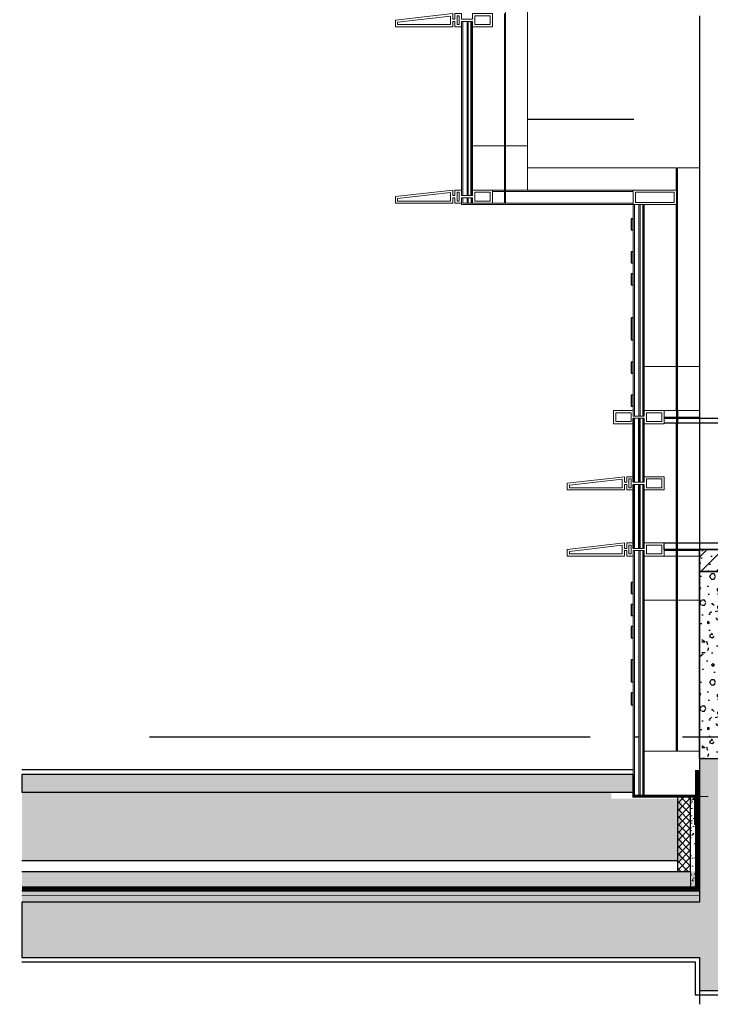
# Model space of a CAD drawing. Extents: x 1147314 to 1218578, y -272074 to -241968.
# Tile 8 of 47: x 1163368 to 1166503, y -270729 to -266264. Entities that reach past the tile are written whole.
import ezdxf

# ---------------------------------------------------------------- set-up
doc = ezdxf.new("R2010")
doc.units = 0
doc.header["$LTSCALE"] = 1000
doc.header["$MEASUREMENT"] = 0
for name, pattern in [('230303生产综合楼-平面图_t8$0$DOTE', [2.42, 2, -0.2, 0.02, -0.2]), ('__DASH', [0.35, 0.25, -0.1]), ('DASHED', [0.75, 0.5, -0.25])]:
    doc.linetypes.add(name, pattern=pattern)
for name, color, linetype in [('A-DOOR-FIRE', 4, 'Continuous'), ('A-看线', 115, 'Continuous'), ('DOTE', 1, 'Continuous'), ('LAYER1', 6, 'Continuous'), ('LY_MC_section A', 140, 'Continuous'), ('PUB_HATCH', 8, 'Continuous'), ('S_SURFACE', 6, 'Continuous'), ('SURFACE', 6, 'Continuous'), ('WALL', 255, 'Continuous'), ('墙身保温', 21, 'Continuous'), ('墙身抹灰', 6, 'Continuous')]:
    doc.layers.add(name, color=color, linetype=linetype)
for name, color, linetype, lineweight in [('A-WALL-INSL', 241, 'Continuous', 0), ('WALL-CURT-GLAZ', 120, 'Continuous', 0), ('WALL-CURT-METL', 211, 'Continuous', 0), ('墙身分层线', 253, 'Continuous', 18)]:
    doc.layers.add(name, color=color, linetype=linetype, lineweight=lineweight)

# ---------------------------------------------------------------- blocks, each defined once
blk = doc.blocks.new('A$C42b86bd6')
at = {"layer": 'A-看线'}
for points in [[(286, 0), (286, -60)], [(290, 0), (290, -60)]]:
    blk.add_lwpolyline(points, dxfattribs=at)
at = {"layer": 'WALL-CURT-METL'}
for points in [[(230, -60), (230, 0), (140, 0), (140, -25), (90, -25), (90, 0), (0, 0), (0, -60), (90, -60), (90, -35), (140, -35), (140, -60)], [(80, -25), (80, -10), (10, -10), (10, -50), (80, -50)], [(220, -50), (220, -10), (150, -10), (150, -35), (150, -50)]]:
    blk.add_lwpolyline(points, close=True, dxfattribs=at)
blk = doc.blocks.new('A$C827e71c0')
at = {"layer": 'A-DOOR-FIRE'}
blk.add_blockref('A$C42b86bd6', (-90, 0), dxfattribs=at)
blk = doc.blocks.new('A$C37e4a2ef')
at = {"layer": 'A-看线'}
for points in [[(196, -60), (196, 0)], [(200, -60), (200, 0)]]:
    blk.add_lwpolyline(points, dxfattribs=at)
at = {"layer": 'WALL-CURT-METL'}
for points in [[(140, -60), (50, -60), (50, -35), (0, -35), (0, -60), (-30, -60), (-30, -35), (-40, -35), (-40, -60), (-300, -60), (-300, -30), (-40, 0), (-40, -25), (-30, -25), (-30, 0), (0, 0), (0, -25), (50, -25), (50, 0), (140, 0)], [(-50, -50), (-50, -11.2), (-290, -38.9), (-290, -50)], [(-20, -10), (-10, -10), (-10, -50), (-20, -50)], [(130, -25), (130, -10), (60, -10), (60, -50), (130, -50)]]:
    blk.add_lwpolyline(points, close=True, dxfattribs=at)
blk = doc.blocks.new('A$C38d1714a')
at = {"layer": 'A-WALL-INSL'}
blk.add_lwpolyline([(0, 0), (250, 0), (250, -200), (0, -200)], close=True, dxfattribs=at)
blk = doc.blocks.new('A$C7aab0e27')
at = {"layer": 'A-DOOR-FIRE'}
blk.add_blockref('A$C37e4a2ef', (0, 0), dxfattribs=at)
blk = doc.blocks.new('A$C63d57547')
at = {"layer": 'PUB_HATCH'}
h = blk.add_hatch(dxfattribs=at)
h.set_pattern_fill('钢筋混凝土', color=256, scale=20, style=0)
h.set_pattern_definition([(45, (-1186157.08, 270830.23), (-35.355339, 35.355339), []), (50, (-1186157.08, 270830.23), (143.452037, -12.550427), [15, -165]), (355, (-1186157.08, 270830.23), (-27.750267, 150.438427), [12, -132]), (100.4514, (-1186145.13, 270829.18), (115.701876, 137.887908), [12.748038, -140.228422]), (46.1842, (-1186157.08, 270870.23), (213.44821, -33.103803), [22.5, -247.5]), (96.6356, (-1186139.3, 270867.47), (186.93254, 194.823574), [19.122058, -210.3426]), (351.1842, (-1186157.08, 270870.23), (186.93239, 194.82372), [18, -198]), (21, (-1186137.08, 270860.23), (119.38141, -80.523778), [15, -165]), (326, (-1186137.08, 270860.23), (48.663066, 145.030009), [12, -132]), (71.4514, (-1186127.13, 270853.52), (168.044526, 64.5061), [12.748038, -140.228422]), (37.5, (-1186157.08, 270830.23), (2.431971, 66.5787708), [0, -130.4, 0, -134, 0, -132.5]), (7.5, (-1186157.08, 270830.23), (52.6139075, 78.8823424), [0, -76.4, 0, -127.4, 0, -50.5]), (327.5, (-1186201.68, 270830.23), (106.7644872, -4.5109743), [0, -50, 0, -156, 0, -207]), (317.5, (-1186221.68, 270830.23), (116.637234, 20.0209965), [0, -65, 0, -103.6, 0, -147])])
h.paths.add_polyline_path([(300, -1050), (700, -1050), (700, -250), (2785.2, -250), (2785.2, 0), (550, 0), (300, 0), (300, -650), (-2775, -650), (-2775, -900), (300, -900)])
at = {"layer": 'WALL'}
blk.add_lwpolyline([(300, -1050), (700, -1050), (700, -250), (2785.2, -250), (2785.2, 0), (550, 0), (300, 0), (300, -650), (-2775, -650), (-2775, -900), (300, -900)], close=True, dxfattribs=at)
blk = doc.blocks.new('A$C239653f4')
at = {"layer": '墙身分层线', "const_width": 5}
for points in [[(0, 25), (0, -25)], [(0, 0), (50, 0)]]:
    blk.add_lwpolyline(points, dxfattribs=at)

msp = doc.modelspace()

# ---------------------------------------------------------------- hatches: boundary and pattern name
at = {"layer": 'LAYER1'}
h = msp.add_hatch(dxfattribs=at)
h.set_pattern_fill('AR-SAND', color=8, scale=20, style=0)
h.set_pattern_definition([(37.5, (4467.04, 1400), (-1.6000313, 48.9413237), [0, -38.608, 0, -43.18, 0, -41.275]), (7.5, (4467.04, 1400), (44.9523283, 71.68251), [0, -20.828, 0, -34.798, 0, -13.335]), (327.5, (4435.8, 1400), (79.099237, 0.1437185), [0, -12.7, 0, -45.72, 0, -59.69]), (317.5, (4435.8, 1400), (76.3556452, 22.2929323), [0, -6.35, 0, -29.972, 0, -34.29])])
h.paths.add_polyline_path([(1163379.2, -269766), (1163378.1, -270076.1), (1166373.2, -270076), (1166373.2, -269796.1), (1166053.8, -269796.1), (1166052.5, -269767.1), (1163379.2, -269765.1)])
at = {"layer": 'PUB_HATCH'}
h = msp.add_hatch(dxfattribs=at)
h.set_pattern_fill('钢筋混凝土', color=256, scale=20, style=0)
h.set_pattern_definition([(45, (-1038943.66, 100902.185), (-35.3553391, 35.3553391), []), (50, (-1038943.66, 100902.18), (143.4520365, -12.550427), [15, -165]), (355, (-1038943.66, 100902.18), (-27.750267, 150.438427), [12, -132]), (100.4514, (-1038931.7, 100901.14), (115.701876, 137.887908), [12.748038, -140.228422]), (46.1842, (-1038943.66, 100942.18), (213.44821, -33.103803), [22.5, -247.5]), (96.6356, (-1038925.87, 100939.43), (186.932541, 194.823574), [19.122058, -210.3426]), (351.1842, (-1038943.66, 100942.18), (186.93239, 194.82372), [18, -198]), (21, (-1038923.66, 100932.18), (119.3814104, -80.523778), [15, -165]), (326, (-1038923.66, 100932.18), (48.663066, 145.030009), [12, -132]), (71.4514, (-1038913.71, 100925.47), (168.044526, 64.506099), [12.748038, -140.228422]), (37.5, (-1038943.66, 100902.185), (2.4319711, 66.5787708), [0, -130.4, 0, -134, 0, -132.5]), (7.5, (-1038943.66, 100902.185), (52.6139075, 78.8823424), [0, -76.4, 0, -127.4, 0, -50.5]), (327.5, (-1038988.26, 100902.185), (106.7644872, -4.5109743), [0, -50, 0, -156, 0, -207]), (317.5, (-1039008.26, 100902.185), (116.637234, 20.0209965), [0, -65, 0, -103.6, 0, -147])])
h.paths.add_polyline_path([(1166453.1, -268666), (1166653.2, -268666), (1166653.2, -268766), (1166453.1, -268766)])
h = msp.add_hatch(dxfattribs=at)
h.set_pattern_fill('加气混凝土', color=256, scale=20, style=0)
h.set_pattern_definition([(0, (-1038872.86, 100428.98), (120, 240), [0, -240]), (0, (-1039013.26, 100396.58), (120, 240), [0, -240]), (0, (-1038935.26, 100394.18), (120, 240), [0, -240]), (0, (-1038850.06, 100464.98), (120, 240), [0, -240]), (0, (-1038949.66, 100382.18), (120, 240), [0, -240]), (0, (-1038826.06, 100616.18), (120, 240), [0, -240]), (0, (-1038899.26, 100596.98), (120, 240), [0, -240]), (0, (-1038860.86, 100566.98), (120, 240), [0, -240]), (0, (-1039056.46, 100562.18), (120, 240), [0, -240]), (0, (-1038938.86, 100551.38), (120, 240), [0, -240]), (0, (-1038984.46, 100490.18), (120, 240), [0, -240]), (0, (-1038982.06, 100400.18), (120, 240), [0, -240]), (0, (-1038892.06, 100390.58), (120, 240), [0, -240]), (0, (-1038826.06, 100496.18), (120, 240), [0, -240]), (0, (-1039050.46, 100458.98), (120, 240), [0, -240]), (0, (-1039030.06, 100499.78), (120, 240), [0, -240]), (0, (-1038936.46, 100482.98), (120, 240), [0, -240]), (0, (-1038970.06, 100448.18), (120, 240), [0, -240]), (0, (-1038989.26, 100527.38), (120, 240), [0, -240]), (0, (-1038959.26, 100617.38), (120, 240), [0, -240]), (0, (-1039040.86, 100408.58), (120, 240), [0, -240]), (0, (-1038908.86, 100568.18), (120, 240), [0, -240]), (0, (-1039020.46, 100571.78), (120, 240), [0, -240]), (0, (-1039039.66, 100602.98), (120, 240), [0, -240]), (130.601294, (-1038840.799, 100541.042), (-599.99999337, 720.00000315), [10.536622, -4414.8444]), (18.4349488, (-1038857.942, 100545.613), (599.9999978, 239.9999982), [10.842096, -1507.05116]), (90, (-1038857.94, 100535.33), (120, 240), [10.285714, -469.71426]), (161.565051, (-1038847.656, 100531.9), (-600.000003, 239.9999821), [10.842096, -1507.05116]), (53.1301023, (-1038847.656, 100531.9), (120.0000002, 239.9999999), [11.428572, -1188.5714]), (135, (-1038838.51, 100409.61), (-120.0000145, 239.9999838), [9.697464, -669.12504]), (45, (-1038852.23, 100409.61), (119.9999992, 239.999999), [9.697464, -669.12504]), (135, (-1038845.37, 100402.76), (-120.0000145, 239.9999838), [9.697464, -669.12504]), (45, (-1038845.37, 100402.76), (119.9999992, 239.999999), [9.697464, -669.12504]), (116.565051, (-1038953.94, 100570.76), (-2e-05, 479.999987), [12.77753, -255.5506]), (180, (-1038959.66, 100582.18), (-120, 240), [13.714286, -226.2857]), (63.434949, (-1038979.09, 100570.76), (1e-06, 479.999998), [12.77753, -255.5506]), (116.565051, (-1038973.37, 100559.33), (-2e-05, 479.999987), [12.77753, -255.5506]), (0, (-1038973.37, 100559.33), (120, 240), [13.714286, -226.2857]), (63.434949, (-1038959.66, 100559.33), (1e-06, 479.999998), [12.77753, -255.5506]), (107.102728, (-1038863.6565, 100489.6135), (-359.999986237, 1200.000001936), [15.544538, -6513.161]), (143.972626, (-1038868.228, 100504.47), (-2279.9999711, 1679.9999981), [15.544538, -3248.808]), (180, (-1038880.8, 100513.61), (-120, 240), [14.857142, -225.14284]), (36.0273733, (-1038908.228, 100504.47), (2279.99998315, 1679.99998189), [15.544538, -3248.808]), (71.5650511, (-1038912.8, 100490.756), (360.00000185, 1199.99999793), [14.456126, -1503.43712]), (107.102728, (-1038908.228, 100475.899), (-359.999986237, 1200.000001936), [15.544538, -6513.161]), (143.972626, (-1038895.656, 100466.756), (-2279.9999711, 1679.9999981), [15.544538, -3248.808]), (0, (-1038895.66, 100466.76), (120, 240), [14.857142, -225.14284]), (36.0273733, (-1038880.8, 100466.756), (2279.99998315, 1679.99998189), [15.544538, -3248.808]), (71.5650511, (-1038868.228, 100475.9), (360.00000185, 1199.99999793), [14.456126, -1503.43712]), (150.255118, (-1038861.37, 100601.613), (-360.00000085, 239.99999703), [9.214008, -1925.72784]), (90, (-1038869.37, 100597.04), (120, 240), [9.142858, -470.8571]), (29.7448813, (-1038869.37, 100597.042), (360.0000002, 239.99999888), [9.214008, -1925.72784]), (116.565051, (-1038917.37, 100431.33), (-2e-05, 479.999987), [12.77753, -255.5506]), (168.690067, (-1038923.085, 100442.756), (-1080.0000008, 239.99999398), [11.654902, -2435.8742]), (41.1859251, (-1038943.656, 100437.042), (2999.999981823, 2639.999976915), [12.148738, -5090.3208]), (90, (-1038943.66, 100425.61), (120, 240), [11.428572, -468.5714]), (138.814074, (-1038934.514, 100417.613), (-2999.999946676, 2640.000016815), [12.148738, -5090.3208]), (16.6992442, (-1038934.514, 100417.613), (3959.999970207, 1199.99998743), [11.93178, -4999.415]), (60.9453959, (-1038923.085, 100421.042), (119.99999968, 239.99999788), [11.766434, -4930.1358]), (109.983106, (-1039017.942, 100531.899), (-600.00000226, 1679.999995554), [13.3768, -5604.879]), (155.556045, (-1039022.514, 100544.471), (-1560.000005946, 719.99998504), [13.809194, -5786.0526]), (24.4439547, (-1039047.656, 100544.471), (1560.00000078, 719.999996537), [13.809194, -5786.0526]), (70.0168934, (-1039052.228, 100531.899), (600.00000181, 1679.99999583), [13.3768, -5604.879]), (109.983106, (-1039047.656, 100519.328), (-600.00000226, 1679.999995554), [13.3768, -5604.879]), (160.016893, (-1039035.085, 100514.756), (-600.00000035, 239.99998907), [13.3768, -2795.751]), (19.9831065, (-1039035.085, 100514.756), (599.9999967, 239.99999962), [13.3768, -2795.751]), (70.0168934, (-1039022.514, 100519.328), (600.00000181, 1679.99999583), [13.3768, -5604.879]), (122.005383, (-1038928.8, 100510.185), (-120.0000161, 239.99998775), [10.781693, -2253.3736]), (18.4349488, (-1038944.8, 100515.9), (599.9999978, 239.9999982), [10.842096, -1507.05116]), (90, (-1038944.8, 100505.61), (120, 240), [10.285714, -469.71426]), (161.565051, (-1038934.514, 100502.185), (-600.000003, 239.9999821), [10.842096, -1507.05116]), (54.4623222, (-1038934.514, 100502.185), (839.99999878, 1199.9999982), [9.831228, -4119.2846]), (116.565051, (-1038998.51, 100451.9), (-2e-05, 479.999987), [12.77753, -255.5506]), (180, (-1039004.23, 100463.33), (-120, 240), [12.571428, -227.42856]), (59.0362434, (-1039023.656, 100451.9), (120.0000004, 239.99999884), [13.32789, -2785.5288]), (120.963756, (-1039016.8, 100440.47), (-120.0000164, 239.99998898), [13.32789, -2785.5288]), (0, (-1039016.8, 100440.47), (120, 240), [12.571428, -227.42856]), (63.434949, (-1039004.23, 100440.47), (1e-06, 479.999998), [12.77753, -255.5506])])
h.paths.add_polyline_path([(1166453.1, -268766), (1166653.2, -268766), (1166653.2, -269616), (1166453.1, -269616)])
h = msp.add_hatch(dxfattribs=at)
h.set_pattern_fill('混凝土', color=256, scale=8, style=0)
h.set_pattern_definition([(50, (4467.04, 1250), (57.3808146, -5.0201708), [6, -66]), (355, (4467.04, 1250), (-11.1001067, 60.1753707), [4.8, -52.8]), (100.4514, (4471.823, 1249.58), (46.2807505, 55.1551634), [5.0992152, -56.091369]), (46.1842, (4467.04, 1266), (85.379284, -13.241521), [9, -99]), (96.6356, (4474.16, 1264.9), (74.7730164, 77.9294297), [7.648823, -84.13704]), (351.1842, (4467.04, 1266), (74.7729556, 77.929488), [7.2, -79.2]), (21, (4475.04, 1262), (47.7525642, -32.2095113), [6, -66]), (326, (4475.04, 1262), (19.4652266, 58.0120036), [4.8, -52.8]), (71.4514, (4479.02, 1259.316), (67.2178103, 25.8024397), [5.0992152, -56.091369]), (37.5, (4467.042, 1250), (0.97278843, 26.6315083), [0, -52.16, 0, -53.6, 0, -53]), (7.5, (4467.042, 1250), (21.045563, 31.55293695), [0, -30.56, 0, -50.96, 0, -20.2]), (327.5, (4449.202, 1250), (42.7057949, -1.80438974), [0, -20, 0, -62.4, 0, -82.8]), (317.5, (4441.2, 1250), (46.6548935, 8.0083986), [0, -26, 0, -41.44, 0, -58.8])])
h.paths.add_polyline_path([(1166153.2, -269686.1), (1163378.1, -269686.1), (1163378.1, -269766.1), (1166153.2, -269766.1)])
h = msp.add_hatch(dxfattribs=at)
h.set_pattern_fill('混凝土', color=256, scale=8, style=0)
h.set_pattern_definition([(50, (-9178.39, 440.783), (57.3808146, -5.0201708), [6, -66]), (355, (-9178.39, 440.78), (-11.1001067, 60.1753707), [4.8, -52.8]), (100.4514, (-9173.61, 440.364), (46.2807505, 55.1551634), [5.0992152, -56.091369]), (46.1842, (-9178.39, 456.78), (85.379284, -13.241521), [9, -99]), (96.6356, (-9171.274, 455.68), (74.7730164, 77.9294297), [7.648823, -84.13704]), (351.1842, (-9178.39, 456.78), (74.7729556, 77.929488), [7.2, -79.2]), (21, (-9170.39, 452.783), (47.7525642, -32.2095113), [6, -66]), (326, (-9170.39, 452.78), (19.4652266, 58.0120036), [4.8, -52.8]), (71.4514, (-9166.41, 450.1), (67.2178103, 25.8024397), [5.0992152, -56.091369]), (37.5, (-9178.39, 440.783), (0.97278843, 26.6315083), [0, -52.16, 0, -53.6, 0, -53]), (7.5, (-9178.39, 440.783), (21.045563, 31.55293695), [0, -30.56, 0, -50.96, 0, -20.2]), (327.5, (-9196.23, 440.783), (42.7057949, -1.80438974), [0, -20, 0, -62.4, 0, -82.8]), (317.5, (-9204.23, 440.783), (46.6548935, 8.0083986), [0, -26, 0, -41.44, 0, -58.8])])
h.paths.add_polyline_path([(1163378.1, -270126.1), (1163378.1, -270196.1), (1166433.2, -270196), (1166433.2, -270126)])
h = msp.add_hatch(dxfattribs=at)
h.set_pattern_fill('加气混凝土', color=256, scale=8)
h.set_pattern_definition([(0, (-23008.87, 1866.53), (48, 96), [0, -96]), (0, (-23065.03, 1853.57), (48, 96), [0, -96]), (0, (-23033.83, 1852.61), (48, 96), [0, -96]), (0, (-22999.75, 1880.93), (48, 96), [0, -96]), (0, (-23039.59, 1847.81), (48, 96), [0, -96]), (0, (-22990.15, 1941.41), (48, 96), [0, -96]), (0, (-23019.43, 1933.73), (48, 96), [0, -96]), (0, (-23004.07, 1921.73), (48, 96), [0, -96]), (0, (-23082.31, 1919.81), (48, 96), [0, -96]), (0, (-23035.27, 1915.49), (48, 96), [0, -96]), (0, (-23053.51, 1891.01), (48, 96), [0, -96]), (0, (-23052.55, 1855.01), (48, 96), [0, -96]), (0, (-23016.55, 1851.17), (48, 96), [0, -96]), (0, (-22990.15, 1893.41), (48, 96), [0, -96]), (0, (-23079.91, 1878.53), (48, 96), [0, -96]), (0, (-23071.75, 1894.85), (48, 96), [0, -96]), (0, (-23034.31, 1888.13), (48, 96), [0, -96]), (0, (-23047.75, 1874.21), (48, 96), [0, -96]), (0, (-23055.43, 1905.89), (48, 96), [0, -96]), (0, (-23043.43, 1941.89), (48, 96), [0, -96]), (0, (-23076.07, 1858.37), (48, 96), [0, -96]), (0, (-23023.27, 1922.21), (48, 96), [0, -96]), (0, (-23067.91, 1923.65), (48, 96), [0, -96]), (0, (-23075.59, 1936.13), (48, 96), [0, -96]), (130.601294, (-22996.043, 1911.3553), (-239.99999735, 288.00000126), [4.214649, -1765.93776]), (18.4349488, (-23002.9, 1913.184), (239.99999911, 95.9999993), [4.3368384, -602.820464]), (90, (-23002.9, 1909.07), (48, 96), [4.1142854, -187.885704]), (161.565051, (-22998.786, 1907.698), (-240.0000012, 95.99999284), [4.3368384, -602.820464]), (53.1301023, (-22998.786, 1907.698), (48.0000001, 95.99999995), [4.571429, -475.42856]), (135, (-22995.13, 1858.784), (-48.0000058, 95.9999935), [3.8789856, -267.650016]), (45, (-23000.615, 1858.784), (47.9999997, 95.9999996), [3.8789856, -267.650016]), (135, (-22997.872, 1856.04), (-48.0000058, 95.9999935), [3.8789856, -267.650016]), (45, (-22997.872, 1856.04), (47.9999997, 95.9999996), [3.8789856, -267.650016]), (116.565051, (-23041.3, 1923.24), (-8.4e-06, 191.999995), [5.111012, -102.22024]), (180, (-23043.59, 1927.81), (-48, 96), [5.4857146, -90.51428]), (63.434949, (-23051.36, 1923.24), (4e-07, 191.999999), [5.111012, -102.22024]), (116.565051, (-23049.07, 1918.67), (-8.4e-06, 191.999995), [5.111012, -102.22024]), (0, (-23049.07, 1918.67), (48, 96), [5.4857146, -90.51428]), (63.434949, (-23043.59, 1918.67), (4e-07, 191.999999), [5.111012, -102.22024]), (107.102728, (-23005.186, 1890.784), (-143.999994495, 480.000000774), [6.217815, -2605.2644]), (143.972626, (-23007.0146, 1896.727), (-911.99998844, 671.99999924), [6.217815, -1299.5232]), (180, (-23012.04, 1900.38), (-48, 96), [5.942857, -90.057136]), (36.0273733, (-23023.0146, 1896.727), (911.99999326, 671.999992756), [6.217815, -1299.5232]), (71.5650511, (-23024.843, 1891.241), (144.00000074, 479.99999917), [5.7824506, -601.374848]), (107.102728, (-23023.0146, 1885.298), (-143.999994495, 480.000000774), [6.217815, -2605.2644]), (143.972626, (-23017.986, 1881.641), (-911.99998844, 671.99999924), [6.217815, -1299.5232]), (0, (-23017.99, 1881.64), (48, 96), [5.942857, -90.057136]), (36.0273733, (-23012.043, 1881.641), (911.99999326, 671.999992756), [6.217815, -1299.5232]), (71.5650511, (-23007.015, 1885.298), (144.00000074, 479.99999917), [5.7824506, -601.374848]), (150.255118, (-23004.272, 1935.584), (-144.00000034, 95.99999881), [3.685603, -770.291136]), (90, (-23007.47, 1933.755), (48, 96), [3.657143, -188.34284]), (29.7448813, (-23007.472, 1933.755), (144.00000008, 95.99999955), [3.685603, -770.291136]), (116.565051, (-23026.67, 1867.47), (-8.4e-06, 191.999995), [5.111012, -102.22024]), (168.690067, (-23028.957, 1872.041), (-432.00000032, 95.99999759), [4.661961, -974.34968]), (41.1859251, (-23037.186, 1869.7553), (1199.99999273, 1055.999990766), [4.859495, -2036.12832]), (90, (-23037.186, 1865.184), (48, 96), [4.571429, -187.42856]), (138.814074, (-23033.529, 1861.984), (-1199.99997867, 1056.000006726), [4.859495, -2036.12832]), (16.6992442, (-23033.529, 1861.984), (1583.999988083, 479.999994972), [4.772712, -1999.766]), (60.9453959, (-23028.9574, 1863.3553), (47.999999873, 95.99999915), [4.706574, -1972.05432]), (109.983106, (-23066.9003, 1907.698), (-240.000000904, 671.999998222), [5.35072, -2241.9516]), (155.556045, (-23068.729, 1912.7267), (-624.000002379, 287.999994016), [5.523678, -2314.42104]), (24.4439547, (-23078.786, 1912.7267), (624.000000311, 287.999998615), [5.523678, -2314.42104]), (70.0168934, (-23080.6146, 1907.698), (240.000000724, 671.999998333), [5.35072, -2241.9516]), (109.983106, (-23078.786, 1902.6696), (-240.000000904, 671.999998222), [5.35072, -2241.9516]), (160.016893, (-23073.7574, 1900.841), (-240.00000014, 95.999995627), [5.35072, -1118.3004]), (19.9831065, (-23073.7574, 1900.841), (239.99999868, 95.99999985), [5.35072, -1118.3004]), (70.0168934, (-23068.729, 1902.6696), (240.000000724, 671.999998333), [5.35072, -2241.9516]), (122.005383, (-23031.243, 1899.012), (-48.00000644, 95.9999951), [4.312677, -901.34944]), (18.4349488, (-23037.643, 1901.298), (239.99999911, 95.9999993), [4.3368384, -602.820464]), (90, (-23037.643, 1897.184), (48, 96), [4.1142854, -187.885704]), (161.565051, (-23033.529, 1895.812), (-240.0000012, 95.99999284), [4.3368384, -602.820464]), (54.4623222, (-23033.529, 1895.8125), (335.999999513, 479.99999928), [3.932491, -1647.71384]), (116.565051, (-23059.13, 1875.7), (-8.4e-06, 191.999995), [5.111012, -102.22024]), (180, (-23061.41, 1880.27), (-48, 96), [5.028571, -90.971424]), (59.0362434, (-23069.186, 1875.698), (48.000000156, 95.999999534), [5.3311565, -1114.21152]), (120.963756, (-23066.443, 1871.127), (-48.00000656, 95.99999559), [5.3311565, -1114.21152]), (0, (-23066.44, 1871.13), (48, 96), [5.028571, -90.971424]), (63.434949, (-23061.415, 1871.13), (4e-07, 191.999999), [5.111012, -102.22024])])
h.paths.add_polyline_path([(1166453.2, -270236.1), (1166453.2, -270216.1), (1163378.1, -270216), (1163378.1, -270236)])
h = msp.add_hatch(dxfattribs=at)
h.set_pattern_fill('加气混凝土', color=256, scale=8)
h.set_pattern_definition([(0, (-23008.87, 1836.53), (48, 96), [0, -96]), (0, (-23065.03, 1823.57), (48, 96), [0, -96]), (0, (-23033.83, 1822.61), (48, 96), [0, -96]), (0, (-22999.75, 1850.93), (48, 96), [0, -96]), (0, (-23039.59, 1817.81), (48, 96), [0, -96]), (0, (-22990.15, 1911.41), (48, 96), [0, -96]), (0, (-23019.43, 1903.73), (48, 96), [0, -96]), (0, (-23004.07, 1891.73), (48, 96), [0, -96]), (0, (-23082.31, 1889.81), (48, 96), [0, -96]), (0, (-23035.27, 1885.49), (48, 96), [0, -96]), (0, (-23053.51, 1861.01), (48, 96), [0, -96]), (0, (-23052.55, 1825.01), (48, 96), [0, -96]), (0, (-23016.55, 1821.17), (48, 96), [0, -96]), (0, (-22990.15, 1863.41), (48, 96), [0, -96]), (0, (-23079.91, 1848.53), (48, 96), [0, -96]), (0, (-23071.75, 1864.85), (48, 96), [0, -96]), (0, (-23034.31, 1858.13), (48, 96), [0, -96]), (0, (-23047.75, 1844.21), (48, 96), [0, -96]), (0, (-23055.43, 1875.89), (48, 96), [0, -96]), (0, (-23043.43, 1911.89), (48, 96), [0, -96]), (0, (-23076.07, 1828.37), (48, 96), [0, -96]), (0, (-23023.27, 1892.21), (48, 96), [0, -96]), (0, (-23067.91, 1893.65), (48, 96), [0, -96]), (0, (-23075.59, 1906.13), (48, 96), [0, -96]), (130.601294, (-22996.043, 1881.355), (-239.99999735, 288.00000126), [4.214649, -1765.93776]), (18.4349488, (-23002.9, 1883.183), (239.99999911, 95.9999993), [4.3368384, -602.820464]), (90, (-23002.9, 1879.07), (48, 96), [4.1142854, -187.885704]), (161.565051, (-22998.786, 1877.698), (-240.0000012, 95.99999284), [4.3368384, -602.820464]), (53.1301023, (-22998.786, 1877.698), (48.0000001, 95.99999995), [4.571429, -475.42856]), (135, (-22995.13, 1828.783), (-48.0000058, 95.9999935), [3.8789856, -267.650016]), (45, (-23000.615, 1828.783), (47.9999997, 95.9999996), [3.8789856, -267.650016]), (135, (-22997.872, 1826.04), (-48.0000058, 95.9999935), [3.8789856, -267.650016]), (45, (-22997.872, 1826.04), (47.9999997, 95.9999996), [3.8789856, -267.650016]), (116.565051, (-23041.3, 1893.24), (-8.4e-06, 191.999995), [5.111012, -102.22024]), (180, (-23043.59, 1897.81), (-48, 96), [5.4857146, -90.51428]), (63.434949, (-23051.36, 1893.24), (4e-07, 191.999999), [5.111012, -102.22024]), (116.565051, (-23049.07, 1888.67), (-8.4e-06, 191.999995), [5.111012, -102.22024]), (0, (-23049.07, 1888.67), (48, 96), [5.4857146, -90.51428]), (63.434949, (-23043.59, 1888.67), (4e-07, 191.999999), [5.111012, -102.22024]), (107.102728, (-23005.186, 1860.7834), (-143.999994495, 480.000000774), [6.217815, -2605.2644]), (143.972626, (-23007.0146, 1866.726), (-911.99998844, 671.99999924), [6.217815, -1299.5232]), (180, (-23012.04, 1870.38), (-48, 96), [5.942857, -90.057136]), (36.0273733, (-23023.0146, 1866.726), (911.99999326, 671.999992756), [6.217815, -1299.5232]), (71.5650511, (-23024.843, 1861.24), (144.00000074, 479.99999917), [5.7824506, -601.374848]), (107.102728, (-23023.0146, 1855.2977), (-143.999994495, 480.000000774), [6.217815, -2605.2644]), (143.972626, (-23017.986, 1851.6405), (-911.99998844, 671.99999924), [6.217815, -1299.5232]), (0, (-23017.99, 1851.64), (48, 96), [5.942857, -90.057136]), (36.0273733, (-23012.043, 1851.6405), (911.99999326, 671.999992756), [6.217815, -1299.5232]), (71.5650511, (-23007.015, 1855.298), (144.00000074, 479.99999917), [5.7824506, -601.374848]), (150.255118, (-23004.272, 1905.583), (-144.00000034, 95.99999881), [3.685603, -770.291136]), (90, (-23007.47, 1903.755), (48, 96), [3.657143, -188.34284]), (29.7448813, (-23007.472, 1903.755), (144.00000008, 95.99999955), [3.685603, -770.291136]), (116.565051, (-23026.67, 1837.47), (-8.4e-06, 191.999995), [5.111012, -102.22024]), (168.690067, (-23028.9575, 1842.041), (-432.00000032, 95.99999759), [4.661961, -974.34968]), (41.1859251, (-23037.186, 1839.755), (1199.99999273, 1055.999990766), [4.859495, -2036.12832]), (90, (-23037.186, 1835.183), (48, 96), [4.571429, -187.42856]), (138.814074, (-23033.529, 1831.9834), (-1199.99997867, 1056.000006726), [4.859495, -2036.12832]), (16.6992442, (-23033.529, 1831.9834), (1583.999988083, 479.999994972), [4.772712, -1999.766]), (60.9453959, (-23028.9575, 1833.355), (47.999999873, 95.99999915), [4.706574, -1972.05432]), (109.983106, (-23066.9004, 1877.6977), (-240.000000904, 671.999998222), [5.35072, -2241.9516]), (155.556045, (-23068.729, 1882.7263), (-624.000002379, 287.999994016), [5.523678, -2314.42104]), (24.4439547, (-23078.786, 1882.7263), (624.000000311, 287.999998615), [5.523678, -2314.42104]), (70.0168934, (-23080.6146, 1877.6977), (240.000000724, 671.999998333), [5.35072, -2241.9516]), (109.983106, (-23078.786, 1872.669), (-240.000000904, 671.999998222), [5.35072, -2241.9516]), (160.016893, (-23073.7575, 1870.8405), (-240.00000014, 95.999995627), [5.35072, -1118.3004]), (19.9831065, (-23073.7575, 1870.8405), (239.99999868, 95.99999985), [5.35072, -1118.3004]), (70.0168934, (-23068.729, 1872.669), (240.000000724, 671.999998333), [5.35072, -2241.9516]), (122.005383, (-23031.243, 1869.012), (-48.00000644, 95.9999951), [4.312677, -901.34944]), (18.4349488, (-23037.643, 1871.298), (239.99999911, 95.9999993), [4.3368384, -602.820464]), (90, (-23037.643, 1867.183), (48, 96), [4.1142854, -187.885704]), (161.565051, (-23033.529, 1865.812), (-240.0000012, 95.99999284), [4.3368384, -602.820464]), (54.4623222, (-23033.529, 1865.812), (335.999999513, 479.99999928), [3.932491, -1647.71384]), (116.565051, (-23059.13, 1845.7), (-8.4e-06, 191.999995), [5.111012, -102.22024]), (180, (-23061.41, 1850.27), (-48, 96), [5.028571, -90.971424]), (59.0362434, (-23069.186, 1845.698), (48.000000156, 95.999999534), [5.3311565, -1114.21152]), (120.963756, (-23066.443, 1841.126), (-48.00000656, 95.99999559), [5.3311565, -1114.21152]), (0, (-23066.44, 1841.13), (48, 96), [5.028571, -90.971424]), (63.434949, (-23061.415, 1841.13), (4e-07, 191.999999), [5.111012, -102.22024])])
h.paths.add_polyline_path([(1166453.2, -270266.1), (1166453.2, -270236.1), (1163378.1, -270236), (1163378.1, -270266)])
at = {"layer": '墙身保温'}
h = msp.add_hatch(dxfattribs=at)
h.set_pattern_fill('ANSI37', color=256, scale=15, style=0)
h.set_pattern_definition([(45, (-8106.998, 1430), (-16.83798023, 16.83798023), []), (135, (-8106.998, 1430), (-16.83798023, -16.83798023), [])])
h.paths.add_polyline_path([(1166413.2, -270126), (1166413.2, -269906.1), (1166413.2, -269906.1), (1166413.2, -269786.1), (1166353.2, -269786.1), (1166353.2, -269966.1), (1166353.2, -270126)])
at = {"layer": '墙身分层线'}
h = msp.add_hatch(dxfattribs=at)
h.set_pattern_fill('混凝土', color=256, scale=10)
h.set_pattern_definition([(50, (-17686.95, -1023.41), (71.7260183, -6.2752135), [7.5, -82.5]), (355, (-17686.95, -1023.41), (-13.8751334, 75.2192134), [6, -66]), (100.4514, (-17680.97, -1023.935), (57.850938, 68.9439542), [6.374019, -70.114211]), (46.1842, (-17686.95, -1003.41), (106.724105, -16.5519014), [11.25, -123.75]), (96.6356, (-17678.05, -1004.79), (93.466271, 97.411787), [9.561029, -105.1713]), (351.1842, (-17686.95, -1003.41), (93.466195, 97.41186), [9, -99]), (21, (-17676.95, -1008.41), (59.6907052, -40.261889), [7.5, -82.5]), (326, (-17676.95, -1008.41), (24.331533, 72.5150045), [6, -66]), (71.4514, (-17671.97, -1011.77), (84.022263, 32.2530497), [6.374019, -70.114211]), (37.5, (-17686.948, -1023.412), (1.21598553, 33.2893854), [0, -65.2, 0, -67, 0, -66.25]), (7.5, (-17686.948, -1023.41), (26.3069537, 39.4411712), [0, -38.2, 0, -63.7, 0, -25.25]), (327.5, (-17709.248, -1023.412), (53.3822436, -2.2554872), [0, -25, 0, -78, 0, -103.5]), (317.5, (-17719.248, -1023.41), (58.318617, 10.0104982), [0, -32.5, 0, -51.8, 0, -73.5])])
h.paths.add_polyline_path([(1166413.2, -269780.1), (1166453.2, -269780.1), (1166453.2, -270196), (1166413.2, -270196)])

# ---------------------------------------------------------------- linework, layer by layer
at = {"layer": 'A-WALL-INSL'}
for points in [[(1165573.4, -266166), (1165573.4, -266836), (1165673.4, -266836), (1165673.4, -266166), (1165673.4, -265246), (1165573.4, -265246)], [(1165673.4, -266936.1), (1166349.2, -266936.1), (1166349.2, -267036.1), (1165673.4, -267036.1)], [(1166353.2, -266966.1), (1166353.2, -267836.1), (1166453.1, -267836.1), (1166453.1, -266966.1), (1166453.1, -266936.1), (1166353.2, -266936.1)], [(1166353.2, -268896.1), (1166353.2, -269580.1), (1166453.1, -269580.1), (1166453.1, -268896.1), (1166453.1, -268896.1), (1166353.2, -268896.1)]]:
    msp.add_lwpolyline(points, close=True, dxfattribs=at)
at = {"layer": 'A-看线'}
msp.add_line((1166155.9, -266716), (1165676.1, -266716), dxfattribs=at)
for points in [[(1166453.1, -266246), (1166453.1, -269516)], [(1165417.4, -267061), (1165417.4, -266271)], [(1165423.4, -267061), (1165423.4, -266271)], [(1165569.4, -267036), (1165569.4, -266296)], [(1165573.4, -267036), (1165573.4, -266296)], [(1166349.2, -267036.1), (1166349.2, -266936.1)], [(1166353.2, -267036.1), (1166353.2, -266936.1)], [(1165417.4, -267071), (1165417.4, -267096)], [(1166197.2, -268061.1), (1166197.2, -267102)], [(1166203.2, -268061.1), (1166203.2, -267102)], [(1166349.2, -268036.1), (1166349.2, -267102)], [(1166353.2, -268036.1), (1166353.2, -267096.1)], [(1166197.2, -268361.1), (1166197.2, -268071.1)], [(1166203.2, -268361.1), (1166203.2, -268071.1)], [(1166349.2, -268336.1), (1166349.2, -268096.1)], [(1166353.2, -268336.1), (1166353.2, -268096.1)], [(1166197.2, -268661.1), (1166197.2, -268371.1)], [(1166203.2, -268661.1), (1166203.2, -268371.1)], [(1166349.2, -268636.1), (1166349.2, -268396.1)], [(1166353.2, -268636.1), (1166353.2, -268396.1)], [(1166197.2, -269780.1), (1166197.2, -268671.1)], [(1166203.2, -269774.1), (1166203.2, -268671.1)], [(1166349.2, -269580.1), (1166349.2, -268696.1)], [(1166353.2, -269416.1), (1166353.2, -268696.1)], [(1166453.2, -270516), (1166453.2, -270728.8)]]:
    msp.add_lwpolyline(points, dxfattribs=at)
at = {"layer": 'DOTE', "linetype": '230303生产综合楼-平面图_t8$0$DOTE'}
msp.add_lwpolyline([(1163956.8, -269516), (1171925.9, -269516)], dxfattribs=at)
at = {"layer": 'LY_MC_section A', "color": 41}
for points in [[(1166153.2, -267166), (1166143.2, -267166), (1166143.2, -267216), (1166153.2, -267216)], [(1166153.2, -267166), (1166143.2, -267166), (1166143.2, -267216), (1166153.2, -267216)], [(1166153.2, -267316), (1166143.2, -267316), (1166143.2, -267366), (1166153.2, -267366)], [(1166153.2, -267316), (1166143.2, -267316), (1166143.2, -267366), (1166153.2, -267366)], [(1166153.2, -267416), (1166143.2, -267416), (1166143.2, -267466), (1166153.2, -267466)], [(1166153.2, -267416), (1166143.2, -267416), (1166143.2, -267466), (1166153.2, -267466)], [(1166153.2, -267616), (1166143.2, -267616), (1166143.2, -267716), (1166153.2, -267716)], [(1166153.2, -267616), (1166143.2, -267616), (1166143.2, -267716), (1166153.2, -267716)], [(1166153.2, -267816), (1166143.2, -267816), (1166143.2, -267866), (1166153.2, -267866)], [(1166153.2, -267816), (1166143.2, -267816), (1166143.2, -267866), (1166153.2, -267866)], [(1166153.2, -267966), (1166143.2, -267966), (1166143.2, -268016), (1166153.2, -268016)], [(1166153.2, -267966), (1166143.2, -267966), (1166143.2, -268016), (1166153.2, -268016)], [(1166153.2, -268816.1), (1166143.2, -268816.1), (1166143.2, -268866.1), (1166153.2, -268866.1)], [(1166153.2, -268916.1), (1166143.2, -268916.1), (1166143.2, -268966.1), (1166153.2, -268966.1)], [(1166153.2, -269016.1), (1166143.2, -269016.1), (1166143.2, -269066.1), (1166153.2, -269066.1)], [(1166153.2, -269166.1), (1166143.2, -269166.1), (1166143.2, -269266.1), (1166153.2, -269266.1)], [(1166153.2, -269316.1), (1166143.2, -269316.1), (1166143.2, -269371.1), (1166153.2, -269371.1)]]:
    msp.add_lwpolyline(points, close=True, dxfattribs=at)
at = {"layer": 'LY_MC_section A'}
for points in [[(1166153.2, -268361.1), (1166153.2, -268071.1)], [(1166159.2, -268361.1), (1166159.2, -268071.1)], [(1166178.2, -268361.1), (1166178.2, -268071.1)], [(1166184.2, -268361.1), (1166184.2, -268071.1)], [(1166153.2, -268661.1), (1166153.2, -268371.1)], [(1166159.2, -268661.1), (1166159.2, -268371.1)], [(1166178.2, -268661.1), (1166178.2, -268371.1)], [(1166184.2, -268661.1), (1166184.2, -268371.1)]]:
    msp.add_lwpolyline(points, dxfattribs=at)
at = {"layer": 'S_SURFACE', "color": 2, "linetype": '__DASH', "ltscale": 0.1, "const_width": 10}
msp.add_lwpolyline([(1166153.2, -269686.1), (1166153.2, -269786.1), (1166433.2, -269786.1), (1166433.2, -269916.1)], dxfattribs=at)
at = {"layer": 'SURFACE', "linetype": 'DASHED', "ltscale": 0.1}
msp.add_lwpolyline([(1166443.2, -269666.1, 20, 20, 0), (1166443.2, -270206, 20, 20, 0), (1163378.1, -270206.1, 0, 0, 0)], format="xyseb", dxfattribs=at)
at = {"layer": 'SURFACE'}
for points in [[(1166153.2, -269666.1), (1163378.1, -269666.1)], [(1163378.1, -270536.1), (1166433.2, -270536), (1166433.2, -270686), (1166873.2, -270686), (1166873.2, -269886), (1168938.4, -269886)]]:
    msp.add_lwpolyline(points, dxfattribs=at)
at = {"layer": 'WALL'}
for points in [[(1166453.1, -268666), (1166653.2, -268666), (1166653.2, -268766), (1166453.1, -268766)], [(1166453.1, -268766), (1166653.2, -268766), (1166653.2, -269616), (1166453.1, -269616)], [(1166153.2, -269686.1), (1163378.1, -269686.1), (1163378.1, -269686.1), (1163378.1, -269766.1), (1163378.1, -269766.1), (1166153.2, -269766.1)]]:
    msp.add_lwpolyline(points, close=True, dxfattribs=at)
at = {"layer": 'WALL', "color": 9, "const_width": 5}
msp.add_lwpolyline([(1166453.1, -269166.1), (1166453.2, -269666.1)], dxfattribs=at)
at = {"layer": 'WALL'}
for points in [[(1166453.1, -269516), (1166453.1, -270216), (1163378.1, -270216.1)], [(1166413.2, -270126), (1166413.2, -269906.1), (1166413.2, -269906.1), (1166413.2, -269786.1), (1166353.2, -269786.1), (1166353.2, -269966.1), (1166353.2, -269966.1), (1166353.2, -270126), (1166413.2, -270126)], [(1163378.1, -270076.1), (1166353.2, -270076.1)], [(1163378.1, -270126.1), (1166413.2, -270126.1)]]:
    msp.add_lwpolyline(points, dxfattribs=at)
at = {"layer": 'WALL-CURT-GLAZ'}
for p, q in [((1165373.4, -267061), (1165373.4, -266271)), ((1165379.4, -267061), (1165379.4, -266271)), ((1165398.4, -267061), (1165398.4, -266271)), ((1165404.4, -267061), (1165404.4, -266271)), ((1166153.2, -268061.1), (1166153.2, -267102)), ((1166159.2, -268061.1), (1166159.2, -267102)), ((1166178.2, -268061.1), (1166178.2, -267102)), ((1166184.2, -268061.1), (1166184.2, -267102)), ((1166159.2, -269780.1), (1166159.2, -268671.1)), ((1166178.2, -269780.1), (1166178.2, -268671.1)), ((1166184.2, -269780.1), (1166184.2, -268671.1)), ((1166153.2, -269786.1), (1166153.2, -268677.1))]:
    msp.add_line(p, q, dxfattribs=at)
for points in [[(1166453.1, -268066.1), (1166453.1, -266936.1)], [(1165513.4, -267036), (1166153.2, -267036.1)], [(1165513.4, -267042.1), (1166153.2, -267042.1)], [(1165373.4, -267071), (1165373.4, -267072), (1165373.4, -267102), (1166153.2, -267102)], [(1165379.4, -267071), (1165379.4, -267072), (1165379.4, -267096), (1166153.2, -267096)], [(1165398.4, -267071), (1165398.4, -267096)], [(1165404.4, -267071), (1165404.4, -267096)], [(1166453.1, -268066.1), (1166453.2, -268071.1), (1166293.2, -268071.1), (1166293.2, -268066.1), (1166453.1, -268066.1)], [(1166153.2, -269780.1), (1166433.2, -269780.1)], [(1166153.2, -269786.1), (1166433.2, -269786.1)]]:
    msp.add_lwpolyline(points, dxfattribs=at)
msp.add_lwpolyline([(1166292.9, -268666), (1166453.1, -268666), (1166453.1, -268671), (1166292.9, -268671)], close=True, dxfattribs=at)
at = {"layer": 'WALL-CURT-METL'}
for points in [[(1166153.2, -267102), (1166349.2, -267102), (1166349.2, -267036.1), (1166153.2, -267036.1)], [(1166163.2, -267092), (1166339.2, -267092), (1166339.2, -267046.1), (1166163.2, -267046.1)]]:
    msp.add_lwpolyline(points, close=True, dxfattribs=at)
at = {"layer": '墙身分层线'}
msp.add_lwpolyline([(1166413.2, -269780.1), (1166453.2, -269780.1), (1166453.2, -270196), (1166413.2, -270196)], close=True, dxfattribs=at)
at = {"layer": '墙身分层线', "const_width": 5}
msp.add_lwpolyline([(1163378.1, -270196.1), (1166433.2, -270196)], dxfattribs=at)
at = {"layer": '墙身分层线'}
for points in [[(1163378.1, -270216.1), (1166453.2, -270216)], [(1163378.1, -270236.1), (1166453.2, -270236)]]:
    msp.add_lwpolyline(points, dxfattribs=at)
at = {"layer": '墙身抹灰'}
for points in [[(1166293.2, -268071.1), (1166553.2, -268071.1), (1166553.2, -266816), (1166853.2, -266816), (1166853.2, -266246), (1168940.8, -266246)], [(1166293.2, -268091.1), (1166573.2, -268091.1), (1166573.2, -266836), (1166873.2, -266836), (1166873.2, -266266), (1168940.8, -266266)]]:
    msp.add_lwpolyline(points, dxfattribs=at)
msp.add_lwpolyline([(1166293.4, -268636), (1166673.4, -268636), (1166673.4, -268666), (1166293.4, -268666)], close=True, dxfattribs=at)

# ---------------------------------------------------------------- block references
at = {"layer": 'A-DOOR-FIRE'}
for name, p in [('A$C7aab0e27', (1165373.4, -266236)), ('A$C37e4a2ef', (1165373.4, -267036)), ('A$C37e4a2ef', (1166153.2, -268336.1)), ('A$C37e4a2ef', (1166153.2, -268636.1))]:
    msp.add_blockref(name, p, dxfattribs=at)
at = {"layer": 'LY_MC_section A'}
msp.add_blockref('A$C827e71c0', (1166153.2, -268036.1), dxfattribs=at)
at = {"layer": 'SURFACE'}
for p in [(1165423.4, -266836), (1166203.1, -267836.1), (1166203.1, -268696.1), (1166203.2, -269580.1)]:
    msp.add_blockref('A$C38d1714a', p, dxfattribs=at)
at = {"layer": 'WALL'}
msp.add_blockref('A$C239653f4', (1166443.2, -269786.1), dxfattribs=at)
at = {"layer": '墙身分层线'}
msp.add_blockref('A$C63d57547', (1166153.2, -269616.1), dxfattribs=at)

doc.saveas('drawing.dxf')
